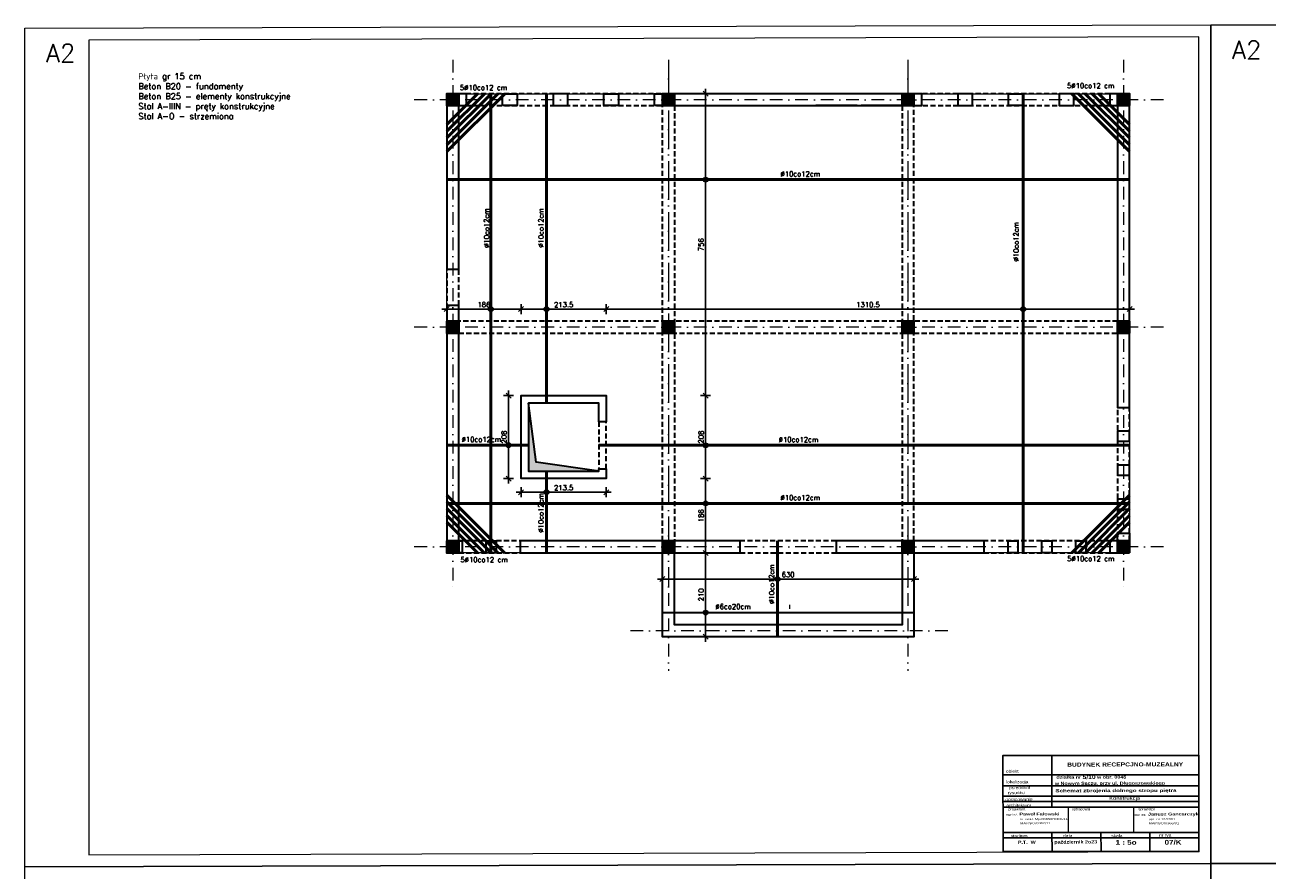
# Model space of a CAD drawing. Extents: x -19 to 9300416, y -12 to 10688993.
# Tile 11 of 106: x 4605619 to 4608729, y 5312064 to 5314181. Entities that reach past the tile are written whole.
import ezdxf

# ---------------------------------------------------------------- set-up
doc = ezdxf.new("R2010")
doc.units = 0
doc.header["$MEASUREMENT"] = 0
doc.linetypes.add('DASHDOT', pattern=[25.4, 12.7, -6.35, 0, -6.35])
doc.linetypes.add('DASHED', pattern=[19.05, 12.7, -6.35])
doc.layers.add('1', color=7, linetype='Continuous')
doc.layers.add('OPIS', color=7, linetype='Continuous')
for name, color, linetype, lineweight in [('hatch', 253, 'Continuous', 0), ('K-BELKI', 5, 'DASHED', 30), ('K-OPISY', 252, 'Continuous', 15), ('K-SCIANY CIENKI', 163, 'Continuous', 30), ('K-SCIANY GRUBY', 195, 'Continuous', 40), ('K-STAL', 114, 'Continuous', 50), ('K-STAL CIENKI', 92, 'Continuous', 35), ('K-WIDOK', 45, 'Continuous', 20), ('K-WYMIARY', 7, 'Continuous', 15), ('Osie', 175, 'DASHDOT', 9)]:
    doc.layers.add(name, color=color, linetype=linetype, lineweight=lineweight)
doc.layers.add('NIEDRUK', color=230, linetype='Continuous', lineweight=40, plot=False)
doc.styles.add('ARIAL', font='arial.ttf', dxfattribs={"height": 10})
doc.styles.add('ARIAL_WYM50', font='arial.ttf', dxfattribs={"height": 15})
doc.styles.add('courier', font='stylu.ttf')
doc.styles.add('Simplex', font='simplex.shx')
doc.dimstyles.new('1do50', dxfattribs={"dimscale": 5, "dimtxt": 2.5, "dimasz": 2.5, "dimexe": 2.5, "dimexo": 0.5, "dimgap": 1, "dimtad": 1, "dimdec": 1, "dimrnd": 0.5, "dimzin": 12, "dimdsep": 46, "dimtxsty": 'Simplex', "dimblk": 'OBLIQUE', "dimcen": 0.5, "dimdle": 2.5, "dimclrd": 256, "dimclre": 256, "dimclrt": 256, "dimadec": 1, "dimazin": 3, "dimtfac": 1, "dimtdec": 1, "dimtix": 1, "dimtmove": 0, "dimatfit": 3, "dimfxl": 0, "dimtolj": 1, "dimtzin": 0, "dimarcsym": 0})
pattern_1 = [(45, (9943371.4288, 635470.6175), (-1.767766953, 1.767766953), []), (45, (9943373.1966, 635470.6175), (-1.767766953, 1.767766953), [1.25, -0.625])]

# ---------------------------------------------------------------- blocks, each defined once
blk = doc.blocks.new('G$C61CBF25F')
at = {"layer": 'Osie', "lineweight": 0, "ltscale": 2.5}
for p, q in [((305, 0), (305, 1880)), ((855, 0), (855, 1880)), ((1425, 0), (1425, 1880)), ((1525, 1780), (204.8, 1780)), ((1525, 1780), (204.8, 1780)), ((95, 540), (95, 1340)), ((1525, 1240), (-5, 1240)), ((1525, 640), (-5, 640)), ((1525, 100), (204.8, 100))]:
    blk.add_line(p, q, dxfattribs=at)
blk = doc.blocks.new('_Oblique')
at = {"color": 0, "linetype": 'ByBlock', "lineweight": -2}
blk.add_line((-0.5, -0.5), (0.5, 0.5), dxfattribs=at)
blk = doc.blocks.new('*D1080')
at = {"layer": 'Defpoints', "color": 0}
for p in [(4607074.5, 5313044.7), (4607323.3, 5313044.7), (4608385, 5312858.7)]:
    blk.add_point(p, dxfattribs=at)
at = {"layer": 'K-WYMIARY', "lineweight": -2, "ltscale": 40}
for p, q in [((4607323.3, 5312846.2), (4607323.3, 5313057.2)), ((4607310.8, 5313044.7), (4607335.8, 5313044.7)), ((4607335.8, 5312858.7), (4607310.8, 5312858.7))]:
    blk.add_line(p, q, dxfattribs=at)
at = {"layer": 'K-WYMIARY', "linetype": 'ByBlock', "lineweight": -2, "xscale": 12.5, "yscale": 12.5, "zscale": 12.5}
for p, rotation in [((4607323.3, 5313044.7), 90), ((4607323.3, 5312858.7), 270)]:
    blk.add_blockref('_Oblique', p, dxfattribs=dict(at, rotation=rotation))
at = {"layer": 'K-WYMIARY', "lineweight": 0, "ltscale": 40, "insert": (4607312.1, 5312951.7), "char_height": 12.5, "attachment_point": 5, "rotation": 90, "style": 'Simplex'}
blk.add_mtext('\\A1;186', dxfattribs=at)
blk = doc.blocks.new('*D1081')
at = {"layer": 'Defpoints', "color": 0}
for p in [(4607074.5, 5313252.7), (4607323.3, 5313252.7), (4607074.5, 5313044.7)]:
    blk.add_point(p, dxfattribs=at)
at = {"layer": 'K-WYMIARY', "lineweight": -2, "ltscale": 40}
for p, q in [((4607310.8, 5313252.7), (4607335.8, 5313252.7)), ((4607323.3, 5313032.2), (4607323.3, 5313265.2)), ((4607310.8, 5313044.7), (4607335.8, 5313044.7))]:
    blk.add_line(p, q, dxfattribs=at)
at = {"layer": 'K-WYMIARY', "linetype": 'ByBlock', "lineweight": -2, "xscale": 12.5, "yscale": 12.5, "zscale": 12.5}
for p, rotation in [((4607323.3, 5313252.7), 90), ((4607323.3, 5313044.7), 270)]:
    blk.add_blockref('_Oblique', p, dxfattribs=dict(at, rotation=rotation))
at = {"layer": 'K-WYMIARY', "lineweight": 0, "ltscale": 40, "insert": (4607312.1, 5313148.7), "char_height": 12.5, "attachment_point": 5, "rotation": 90, "style": 'Simplex'}
blk.add_mtext('\\A1;208', dxfattribs=at)
blk = doc.blocks.new('*D1082')
at = {"layer": 'Defpoints', "color": 0}
for p in [(4607195.3, 5314008.7), (4607323.3, 5314008.7), (4607074.5, 5313252.7)]:
    blk.add_point(p, dxfattribs=at)
at = {"layer": 'K-WYMIARY', "lineweight": -2, "ltscale": 40}
for p, q in [((4607323.3, 5313240.2), (4607323.3, 5314021.2)), ((4607310.8, 5314008.7), (4607335.8, 5314008.7)), ((4607310.8, 5313252.7), (4607335.8, 5313252.7))]:
    blk.add_line(p, q, dxfattribs=at)
at = {"layer": 'K-WYMIARY', "linetype": 'ByBlock', "lineweight": -2, "xscale": 12.5, "yscale": 12.5, "zscale": 12.5}
for p, rotation in [((4607323.3, 5314008.7), 90), ((4607323.3, 5313252.7), 270)]:
    blk.add_blockref('_Oblique', p, dxfattribs=dict(at, rotation=rotation))
at = {"layer": 'K-WYMIARY', "lineweight": 0, "ltscale": 40, "insert": (4607312.1, 5313630.7), "char_height": 12.5, "attachment_point": 5, "rotation": 90, "style": 'Simplex'}
blk.add_mtext('\\A1;756', dxfattribs=at)
blk = doc.blocks.new('*D1083')
at = {"layer": 'Defpoints', "color": 0}
for p in [(4607245, 5312858.7), (4607323.3, 5312648.7), (4607323.3, 5312648.7)]:
    blk.add_point(p, dxfattribs=at)
at = {"layer": 'K-WYMIARY', "lineweight": -2, "ltscale": 40}
for p, q in [((4607323.3, 5312871.2), (4607323.3, 5312636.2)), ((4607310.8, 5312858.7), (4607335.8, 5312858.7)), ((4607325.8, 5312648.7), (4607335.8, 5312648.7))]:
    blk.add_line(p, q, dxfattribs=at)
at = {"layer": 'K-WYMIARY', "linetype": 'ByBlock', "lineweight": -2, "xscale": 12.5, "yscale": 12.5, "zscale": 12.5}
for p, rotation in [((4607323.3, 5312858.7), 90), ((4607323.3, 5312648.7), 270)]:
    blk.add_blockref('_Oblique', p, dxfattribs=dict(at, rotation=rotation))
at = {"layer": 'K-WYMIARY', "lineweight": 0, "ltscale": 40, "insert": (4607312.1, 5312753.7), "char_height": 12.5, "attachment_point": 5, "rotation": 90, "style": 'Simplex'}
blk.add_mtext('\\A1;210', dxfattribs=at)
blk = doc.blocks.new('*D1084')
at = {"layer": 'Defpoints', "color": 0}
for p in [(4607215, 5312781.8), (4607845, 5312793.2), (4607845, 5312766.6)]:
    blk.add_point(p, dxfattribs=at)
at = {"layer": 'K-WYMIARY', "lineweight": -2, "ltscale": 40}
for p, q in [((4607202.5, 5312793.2), (4607857.5, 5312793.2)), ((4607215, 5312784.3), (4607215, 5312805.7)), ((4607845, 5312780.7), (4607845, 5312805.7))]:
    blk.add_line(p, q, dxfattribs=at)
at = {"layer": 'K-WYMIARY', "linetype": 'ByBlock', "lineweight": -2, "xscale": 12.5, "yscale": 12.5, "zscale": 12.5, "rotation": 180}
blk.add_blockref('_Oblique', (4607215, 5312793.2), dxfattribs=at)
at = {"layer": 'K-WYMIARY', "linetype": 'ByBlock', "lineweight": -2, "xscale": 12.5, "yscale": 12.5, "zscale": 12.5}
blk.add_blockref('_Oblique', (4607845, 5312793.2), dxfattribs=at)
at = {"layer": 'K-WYMIARY', "lineweight": 0, "ltscale": 40, "insert": (4607530, 5312804.5), "char_height": 12.5, "attachment_point": 5, "style": 'Simplex'}
blk.add_mtext('\\A1;630', dxfattribs=at)
blk = doc.blocks.new('*D1085')
at = {"layer": 'Defpoints', "color": 0}
for p in [(4606861, 5313469.2), (4606675, 5313458.7), (4606861, 5313251.7)]:
    blk.add_point(p, dxfattribs=at)
at = {"layer": 'K-WYMIARY', "lineweight": -2, "ltscale": 40}
for p, q in [((4606662.5, 5313469.2), (4606873.5, 5313469.2)), ((4606675, 5313461.2), (4606675, 5313481.7)), ((4606861, 5313456.7), (4606861, 5313481.7))]:
    blk.add_line(p, q, dxfattribs=at)
at = {"layer": 'K-WYMIARY', "linetype": 'ByBlock', "lineweight": -2, "xscale": 12.5, "yscale": 12.5, "zscale": 12.5, "rotation": 180}
blk.add_blockref('_Oblique', (4606675, 5313469.2), dxfattribs=at)
at = {"layer": 'K-WYMIARY', "linetype": 'ByBlock', "lineweight": -2, "xscale": 12.5, "yscale": 12.5, "zscale": 12.5}
blk.add_blockref('_Oblique', (4606861, 5313469.2), dxfattribs=at)
at = {"layer": 'K-WYMIARY', "lineweight": 0, "ltscale": 40, "insert": (4606768, 5313480.4), "char_height": 12.5, "attachment_point": 5, "style": 'Simplex'}
blk.add_mtext('\\A1;186', dxfattribs=at)
blk = doc.blocks.new('*D1086')
at = {"layer": 'Defpoints', "color": 0}
for p in [(4607074.5, 5313469.2), (4606861, 5313251.7), (4607074.5, 5313246.8)]:
    blk.add_point(p, dxfattribs=at)
at = {"layer": 'K-WYMIARY', "lineweight": -2, "ltscale": 40}
for p, q in [((4606848.5, 5313469.2), (4607087, 5313469.2)), ((4606861, 5313456.7), (4606861, 5313481.7)), ((4607074.5, 5313456.7), (4607074.5, 5313481.7))]:
    blk.add_line(p, q, dxfattribs=at)
at = {"layer": 'K-WYMIARY', "linetype": 'ByBlock', "lineweight": -2, "xscale": 12.5, "yscale": 12.5, "zscale": 12.5, "rotation": 180}
blk.add_blockref('_Oblique', (4606861, 5313469.2), dxfattribs=at)
at = {"layer": 'K-WYMIARY', "linetype": 'ByBlock', "lineweight": -2, "xscale": 12.5, "yscale": 12.5, "zscale": 12.5}
blk.add_blockref('_Oblique', (4607074.5, 5313469.2), dxfattribs=at)
at = {"layer": 'K-WYMIARY', "lineweight": 0, "ltscale": 40, "insert": (4606967.8, 5313480.4), "char_height": 12.5, "attachment_point": 5, "style": 'Simplex'}
blk.add_mtext('\\A1;213.5', dxfattribs=at)
blk = doc.blocks.new('*D1087')
at = {"layer": 'Defpoints', "color": 0}
for p in [(4608385, 5313469.2), (4608385, 5313315.9), (4607074.5, 5313246.8)]:
    blk.add_point(p, dxfattribs=at)
at = {"layer": 'K-WYMIARY', "lineweight": -2, "ltscale": 40}
for p, q in [((4607062, 5313469.2), (4608397.5, 5313469.2)), ((4607074.5, 5313456.7), (4607074.5, 5313481.7)), ((4608385, 5313456.7), (4608385, 5313481.7))]:
    blk.add_line(p, q, dxfattribs=at)
at = {"layer": 'K-WYMIARY', "linetype": 'ByBlock', "lineweight": -2, "xscale": 12.5, "yscale": 12.5, "zscale": 12.5, "rotation": 180}
blk.add_blockref('_Oblique', (4607074.5, 5313469.2), dxfattribs=at)
at = {"layer": 'K-WYMIARY', "linetype": 'ByBlock', "lineweight": -2, "xscale": 12.5, "yscale": 12.5, "zscale": 12.5}
blk.add_blockref('_Oblique', (4608385, 5313469.2), dxfattribs=at)
at = {"layer": 'K-WYMIARY', "lineweight": 0, "ltscale": 40, "insert": (4607729.8, 5313480.4), "char_height": 12.5, "attachment_point": 5, "style": 'Simplex'}
blk.add_mtext('\\A1;1310.5', dxfattribs=at)
blk = doc.blocks.new('*D1088')
at = {"layer": 'Defpoints', "color": 0}
for p in [(4606829.8, 5313252.7), (4606861, 5313252.7), (4606861, 5313044.7)]:
    blk.add_point(p, dxfattribs=at)
at = {"layer": 'K-WYMIARY', "lineweight": -2, "ltscale": 40}
for p, q in [((4606842.3, 5313252.7), (4606817.3, 5313252.7)), ((4606829.8, 5313032.2), (4606829.8, 5313265.2)), ((4606842.3, 5313044.7), (4606817.3, 5313044.7))]:
    blk.add_line(p, q, dxfattribs=at)
at = {"layer": 'K-WYMIARY', "linetype": 'ByBlock', "lineweight": -2, "xscale": 12.5, "yscale": 12.5, "zscale": 12.5}
for p, rotation in [((4606829.8, 5313252.7), 90), ((4606829.8, 5313044.7), 270)]:
    blk.add_blockref('_Oblique', p, dxfattribs=dict(at, rotation=rotation))
at = {"layer": 'K-WYMIARY', "lineweight": 0, "ltscale": 40, "insert": (4606818.6, 5313148.7), "char_height": 12.5, "attachment_point": 5, "rotation": 90, "style": 'Simplex'}
blk.add_mtext('\\A1;208', dxfattribs=at)
blk = doc.blocks.new('*D1089')
at = {"layer": 'Defpoints', "color": 0}
for p in [(4606861, 5313044.7), (4607074.5, 5313044.7), (4607074.5, 5313010.7)]:
    blk.add_point(p, dxfattribs=at)
at = {"layer": 'K-WYMIARY', "lineweight": -2, "ltscale": 40}
for p, q in [((4606848.5, 5313010.7), (4607087, 5313010.7)), ((4606861, 5313023.2), (4606861, 5312998.2)), ((4607074.5, 5313023.2), (4607074.5, 5312998.2))]:
    blk.add_line(p, q, dxfattribs=at)
at = {"layer": 'K-WYMIARY', "linetype": 'ByBlock', "lineweight": -2, "xscale": 12.5, "yscale": 12.5, "zscale": 12.5, "rotation": 180}
blk.add_blockref('_Oblique', (4606861, 5313010.7), dxfattribs=at)
at = {"layer": 'K-WYMIARY', "linetype": 'ByBlock', "lineweight": -2, "xscale": 12.5, "yscale": 12.5, "zscale": 12.5}
blk.add_blockref('_Oblique', (4607074.5, 5313010.7), dxfattribs=at)
at = {"layer": 'K-WYMIARY', "lineweight": 0, "ltscale": 40, "insert": (4606967.8, 5313021.9), "char_height": 12.5, "attachment_point": 5, "style": 'Simplex'}
blk.add_mtext('\\A1;213.5', dxfattribs=at)

msp = doc.modelspace()

# ---------------------------------------------------------------- hatches: boundary and pattern name
at = {"layer": 'K-OPISY'}
h = msp.add_hatch(color=256, dxfattribs=at)
edge = h.paths.add_edge_path()
edge.add_arc((4607323.32, 5313793.35), 6.06, 0, 360)
h = msp.add_hatch(color=256, dxfattribs=at)
edge = h.paths.add_edge_path()
edge.add_arc((4606785.33, 5313469.18), 6.06, 0, 360)
h = msp.add_hatch(color=256, dxfattribs=at)
edge = h.paths.add_edge_path()
edge.add_arc((4606924.68, 5313469.18), 6.06, 0, 360)
h = msp.add_hatch(color=256, dxfattribs=at)
edge = h.paths.add_edge_path()
edge.add_arc((4608118.45, 5313469.18), 6.06, 0, 360)
h = msp.add_hatch(color=256, dxfattribs=at)
edge = h.paths.add_edge_path()
edge.add_arc((4606829.8, 5313128.44), 6.06, 0, 360)
h = msp.add_hatch(color=256, dxfattribs=at)
edge = h.paths.add_edge_path()
edge.add_arc((4607323.32, 5313128.16), 6.06, 0, 360)
h = msp.add_hatch(color=256, dxfattribs=at)
edge = h.paths.add_edge_path()
edge.add_arc((4606924.69, 5313010.67), 6.06, 0, 360)
h = msp.add_hatch(color=256, dxfattribs=at)
edge = h.paths.add_edge_path()
edge.add_arc((4607323.32, 5312982.66), 6.06, 0, 360)
h = msp.add_hatch(color=256, dxfattribs=at)
edge = h.paths.add_edge_path()
edge.add_arc((4607503.36, 5312793.21), 6.06, 0, 360)
h = msp.add_hatch(color=256, dxfattribs=at)
edge = h.paths.add_edge_path()
edge.add_arc((4607323.32, 5312709.33), 6.06, 0, 360)
at = {"layer": 'K-SCIANY CIENKI'}
msp.add_hatch(color=256, dxfattribs=at).paths.add_polyline_path([(4606880.03, 5313233.66), (4606880.03, 5313063.66), (4607055.5, 5313063.66), (4607055.54, 5313063.66), (4606898.66, 5313086.28)])
at = {"layer": 'K-WIDOK', "linetype": 'Continuous', "lineweight": 0}
h = msp.add_hatch(dxfattribs=at)
h.set_pattern_fill('ANSI33', color=256, scale=10, angle=360)
h.set_pattern_definition(pattern_1)
h.paths.add_polyline_path([(4606705.03, 5313978.66), (4606705.03, 5314008.66), (4606675.03, 5314008.66), (4606675.03, 5313978.66)])
h = msp.add_hatch(dxfattribs=at)
h.set_pattern_fill('ANSI33', color=256, scale=10, angle=360)
h.set_pattern_definition(pattern_1)
h.paths.add_polyline_path([(4607245.03, 5313978.66), (4607245.03, 5314008.66), (4607215.03, 5314008.66), (4607215.03, 5313978.66)])
h = msp.add_hatch(dxfattribs=at)
h.set_pattern_fill('ANSI33', color=256, scale=10, angle=360)
h.set_pattern_definition(pattern_1)
h.paths.add_polyline_path([(4607844.48, 5313978.66), (4607844.48, 5314008.66), (4607814.48, 5314008.66), (4607814.48, 5313978.66)])
h = msp.add_hatch(dxfattribs=at)
h.set_pattern_fill('ANSI33', color=256, scale=10, angle=360)
h.set_pattern_definition(pattern_1)
h.paths.add_polyline_path([(4608385.03, 5313978.66), (4608385.03, 5314008.66), (4608355.03, 5314008.66), (4608355.03, 5313978.66)])
h = msp.add_hatch(dxfattribs=at)
h.set_pattern_fill('ANSI33', color=256, scale=10, angle=360)
h.set_pattern_definition(pattern_1)
h.paths.add_polyline_path([(4606705.03, 5313408.66), (4606705.03, 5313438.66), (4606675.03, 5313438.66), (4606675.03, 5313408.66)])
h = msp.add_hatch(dxfattribs=at)
h.set_pattern_fill('ANSI33', color=256, scale=10, angle=360)
h.set_pattern_definition(pattern_1)
h.paths.add_polyline_path([(4607245.03, 5313408.66), (4607245.03, 5313438.66), (4607215.03, 5313438.66), (4607215.03, 5313408.66)])
h = msp.add_hatch(dxfattribs=at)
h.set_pattern_fill('ANSI33', color=256, scale=10, angle=360)
h.set_pattern_definition(pattern_1)
h.paths.add_polyline_path([(4607845.02, 5313408.66), (4607845.02, 5313438.66), (4607815.02, 5313438.66), (4607815.02, 5313408.66)])
h = msp.add_hatch(dxfattribs=at)
h.set_pattern_fill('ANSI33', color=256, scale=10, angle=360)
h.set_pattern_definition(pattern_1)
h.paths.add_polyline_path([(4608385.02, 5313408.66), (4608385.02, 5313438.66), (4608355.02, 5313438.66), (4608355.02, 5313408.66)])
h = msp.add_hatch(dxfattribs=at)
h.set_pattern_fill('ANSI33', color=256, scale=10, angle=360)
h.set_pattern_definition(pattern_1)
h.paths.add_polyline_path([(4606705.03, 5312858.66), (4606705.03, 5312888.66), (4606675.03, 5312888.66), (4606675.03, 5312858.66)])
h = msp.add_hatch(dxfattribs=at)
h.set_pattern_fill('ANSI33', color=256, scale=10, angle=360)
h.set_pattern_definition(pattern_1)
h.paths.add_polyline_path([(4607245.03, 5312858.66), (4607245.03, 5312888.66), (4607215.03, 5312888.66), (4607215.03, 5312858.66)])
h = msp.add_hatch(dxfattribs=at)
h.set_pattern_fill('ANSI33', color=256, scale=10, angle=360)
h.set_pattern_definition(pattern_1)
h.paths.add_polyline_path([(4607844.48, 5312858.66), (4607844.48, 5312888.66), (4607814.48, 5312888.66), (4607814.48, 5312858.66)])
h = msp.add_hatch(dxfattribs=at)
h.set_pattern_fill('ANSI33', color=256, scale=10, angle=360)
h.set_pattern_definition(pattern_1)
h.paths.add_polyline_path([(4608384.95, 5312858.66), (4608384.95, 5312888.66), (4608354.95, 5312888.66), (4608354.95, 5312858.66)])

# ---------------------------------------------------------------- linework, layer by layer
at = {"lineweight": 0, "ltscale": 40}
for p, q in [((4608231.42, 5312221.8), (4608231.42, 5312158.34)), ((4608394.87, 5312221.8), (4608394.87, 5312158.34))]:
    msp.add_line(p, q, dxfattribs=at)
for p in [(4608231.42, 5312221.8), (4608394.89, 5312221.8)]:
    msp.add_point(p, dxfattribs=at)
at = {"layer": 'hatch', "color": 252}
for points in [[(4605618.61, 5314172.93), (4608588.61, 5314180.97), (4608588.61, 5312080.97), (4605618.61, 5312072.93)], [(4608588.61, 5314180.97), (4611558.61, 5314181.03), (4611558.61, 5312081.03), (4608588.61, 5312080.97)], [(4605778.61, 5312102.93), (4608558.61, 5312110.97), (4608558.61, 5314150.97), (4605778.61, 5314142.93)], [(4605618.61, 5312072.93), (4608588.61, 5312080.97), (4608588.61, 5309980.97), (4605618.61, 5309972.93)], [(4608588.61, 5312080.97), (4611558.61, 5312081.03), (4611558.61, 5309981.03), (4608588.61, 5309980.97)]]:
    msp.add_lwpolyline(points, close=True, dxfattribs=at)
at = {"layer": 'K-BELKI'}
for points in [[(4608355.03, 5313978.66), (4608355.03, 5314008.66), (4606705.03, 5314008.66), (4606705.03, 5313978.66)], [(4606675.03, 5313978.66), (4606675.03, 5312888.66), (4606705.03, 5312888.66), (4606705.03, 5313978.66)], [(4607215.03, 5312888.66), (4607215.03, 5313978.66), (4607245.03, 5313978.66), (4607245.03, 5312888.66)], [(4607845.03, 5312888.66), (4607845.03, 5313978.66), (4607815.03, 5313978.66), (4607815.03, 5312888.66)], [(4608385.03, 5312888.66), (4608385.03, 5313978.66), (4608355.03, 5313978.66), (4608355.03, 5312888.66)], [(4607815.03, 5313408.66), (4607815.03, 5313438.66), (4606705.03, 5313438.66), (4606705.03, 5313408.66)], [(4608355.03, 5313408.66), (4608355.03, 5313438.66), (4607845.03, 5313438.66), (4607845.03, 5313408.66)], [(4607074.5, 5313069.16), (4607074.5, 5313187.16), (4607055.5, 5313187.16), (4607055.5, 5313069.16)], [(4608355.03, 5312858.66), (4608355.03, 5312888.66), (4606705.03, 5312888.66), (4606705.03, 5312858.66)]]:
    msp.add_lwpolyline(points, close=True, dxfattribs=at)
at = {"layer": 'K-OPISY'}
for centre in [(4607323.32, 5313793.35), (4606785.33, 5313469.18), (4606924.68, 5313469.18), (4608118.45, 5313469.18), (4606829.8, 5313128.44), (4607323.32, 5313128.16), (4606924.69, 5313010.67), (4607323.32, 5312982.66), (4607503.36, 5312793.21), (4607323.32, 5312709.33)]:
    msp.add_circle(centre, 6.06, dxfattribs=at)
at = {"layer": 'K-SCIANY CIENKI'}
for p, q in [((4607702.9, 5313978.66), (4607598.9, 5313978.66)), ((4607816.9, 5313978.66), (4607712.9, 5313978.66))]:
    msp.add_line(p, q, dxfattribs=at)
for points in [[(4606724.78, 5313978.66), (4606724.78, 5314008.66), (4606705.03, 5314008.66), (4606705.03, 5313978.66)], [(4606814.78, 5313978.66), (4606814.78, 5314008.66), (4606851.62, 5314008.66), (4606851.62, 5313978.66)], [(4606978.45, 5313978.66), (4606978.45, 5314008.66), (4606941.62, 5314008.66), (4606941.62, 5313978.66)], [(4607068.45, 5313978.66), (4607068.45, 5314008.66), (4607105.28, 5314008.66), (4607105.28, 5313978.66)], [(4607195.28, 5313978.66), (4607195.28, 5314008.66), (4607215.03, 5314008.66), (4607215.03, 5313978.66)], [(4607815.03, 5313978.66), (4607815.03, 5314008.66), (4607245.03, 5314008.66), (4607245.03, 5313978.66)], [(4607864.78, 5313978.66), (4607864.78, 5314008.66), (4607845.03, 5314008.66), (4607845.03, 5313978.66)], [(4607991.62, 5313978.66), (4607991.62, 5314008.66), (4607954.78, 5314008.66), (4607954.78, 5313978.66)], [(4608081.62, 5313978.66), (4608081.62, 5314008.66), (4608118.45, 5314008.66), (4608118.45, 5313978.66)], [(4608245.28, 5313978.66), (4608245.28, 5314008.66), (4608208.45, 5314008.66), (4608208.45, 5313978.66)], [(4608355.03, 5313978.66), (4608355.03, 5314008.66), (4608335.28, 5314008.66), (4608335.28, 5313978.66)], [(4608385.03, 5313438.66), (4608385.03, 5313978.66), (4608355.03, 5313978.66), (4608355.03, 5313438.66)], [(4606705.03, 5312888.66), (4606705.03, 5313408.7), (4606675.03, 5313408.7), (4606675.03, 5312888.66)], [(4608385.03, 5313223.24), (4608385.03, 5313408.66), (4608355.03, 5313408.66), (4608355.03, 5313223.24)], [(4608385.03, 5313138.24), (4608385.03, 5313163.24), (4608355.03, 5313163.24), (4608355.03, 5313138.24)], [(4608385.03, 5313053.24), (4608385.03, 5313078.24), (4608355.03, 5313078.24), (4608355.03, 5313053.24)], [(4608385.03, 5312968.24), (4608385.03, 5312993.24), (4608355.03, 5312993.24), (4608355.03, 5312968.24)], [(4608385.03, 5312888.66), (4608355.03, 5312888.66), (4608355.03, 5312908.24), (4608385.03, 5312908.24)], [(4606714.03, 5312858.66), (4606705.03, 5312858.66), (4606705.03, 5312888.66), (4606714.03, 5312888.66)], [(4606799.03, 5312858.66), (4606774.03, 5312858.66), (4606774.03, 5312888.66), (4606799.03, 5312888.66)], [(4607215.03, 5312858.66), (4607215.03, 5312888.66), (4606859.03, 5312888.66), (4606859.03, 5312858.66)], [(4607310.03, 5312858.66), (4607310.03, 5312858.66), (4607340.03, 5312858.66), (4607340.03, 5312858.66), (4607410.03, 5312858.66), (4607410.03, 5312888.66), (4607245.03, 5312888.66), (4607245.03, 5312858.66)], [(4608020.45, 5312858.66), (4608020.45, 5312888.66), (4607845.03, 5312888.66), (4607845.03, 5312858.66)], [(4608105.45, 5312858.66), (4608080.45, 5312858.66), (4608080.45, 5312888.66), (4608105.45, 5312888.66)], [(4608190.45, 5312858.66), (4608165.45, 5312858.66), (4608165.45, 5312888.66), (4608190.45, 5312888.66)], [(4608275.45, 5312858.66), (4608250.45, 5312858.66), (4608250.45, 5312888.66), (4608275.45, 5312888.66)], [(4608355.03, 5312858.66), (4608355.03, 5312888.66), (4608335.28, 5312888.66), (4608335.28, 5312858.66)]]:
    msp.add_lwpolyline(points, close=True, dxfattribs=at)
for points in [[(4606705.03, 5313568.66), (4606705.03, 5313978.66), (4606675.03, 5313978.66), (4606675.03, 5313568.66)], [(4606705.03, 5313568.66), (4606675.03, 5313568.66)], [(4606675.03, 5313478.66), (4606675.03, 5313438.66), (4606705.03, 5313438.66), (4606705.03, 5313478.66)], [(4606705.03, 5313478.66), (4606675.03, 5313478.66)], [(4607055.5, 5313069.16), (4607074.5, 5313069.16), (4607074.5, 5313044.66), (4606861.03, 5313044.66), (4606861.03, 5313252.66), (4607074.5, 5313252.66), (4607074.5, 5313187.16), (4607055.5, 5313187.16), (4607055.5, 5313233.66), (4606880.03, 5313233.66), (4606880.03, 5313063.66), (4607055.54, 5313063.66), (4607055.54, 5313069.16)], [(4607055.54, 5313063.66), (4606898.66, 5313086.28), (4606880.03, 5313233.66), (4606880.03, 5313063.66), (4607055.5, 5313063.66)], [(4607750.03, 5312858.66), (4607815.03, 5312858.66), (4607815.03, 5312888.66), (4607650.03, 5312888.66), (4607650.03, 5312858.66), (4607720.03, 5312858.66), (4607720.03, 5312858.66), (4607750.03, 5312858.66), (4607750.03, 5312858.66)], [(4607845.03, 5312858.66), (4607845.03, 5312648.66), (4607215.03, 5312648.66), (4607215.03, 5312858.66)], [(4607815.03, 5312858.66), (4607815.03, 5312678.66), (4607245.03, 5312678.66), (4607245.03, 5312858.66)]]:
    msp.add_lwpolyline(points, dxfattribs=at)
at = {"layer": 'K-SCIANY GRUBY'}
for points in [[(4606705.03, 5313978.66), (4606705.03, 5314008.66), (4606675.03, 5314008.66), (4606675.03, 5313978.66)], [(4607245.03, 5313978.66), (4607245.03, 5314008.66), (4607215.03, 5314008.66), (4607215.03, 5313978.66)], [(4607845.03, 5313978.66), (4607845.03, 5314008.66), (4607815.03, 5314008.66), (4607815.03, 5313978.66)], [(4608385.03, 5313978.66), (4608385.03, 5314008.66), (4608355.03, 5314008.66), (4608355.03, 5313978.66)], [(4606705.03, 5313408.66), (4606705.03, 5313438.66), (4606675.03, 5313438.66), (4606675.03, 5313408.66)], [(4607245.03, 5313408.66), (4607245.03, 5313438.66), (4607215.03, 5313438.66), (4607215.03, 5313408.66)], [(4607845.03, 5313408.66), (4607845.03, 5313438.66), (4607815.03, 5313438.66), (4607815.03, 5313408.66)], [(4608385.03, 5313408.66), (4608385.03, 5313438.66), (4608355.03, 5313438.66), (4608355.03, 5313408.66)], [(4606705.03, 5312858.66), (4606705.03, 5312888.66), (4606675.03, 5312888.66), (4606675.03, 5312858.66)], [(4607245.03, 5312858.66), (4607245.03, 5312888.66), (4607215.03, 5312888.66), (4607215.03, 5312858.66)], [(4607845.03, 5312858.66), (4607845.03, 5312888.66), (4607815.03, 5312888.66), (4607815.03, 5312858.66)], [(4608385.03, 5312858.66), (4608385.03, 5312888.66), (4608355.03, 5312888.66), (4608355.03, 5312858.66)]]:
    msp.add_lwpolyline(points, close=True, dxfattribs=at)
at = {"layer": 'K-STAL'}
for p, q in [((4606820.15, 5314008.64), (4606675.2, 5313863.89)), ((4606803.18, 5314008.65), (4606675.21, 5313880.86)), ((4606786.21, 5314008.66), (4606675.22, 5313897.83)), ((4606769.24, 5314008.68), (4606675.23, 5313914.8)), ((4606752.27, 5314008.69), (4606675.24, 5313931.77)), ((4606785.33, 5314008.66), (4606785.33, 5312858.66)), ((4606924.68, 5313233.66), (4606924.68, 5314008.66)), ((4608239.92, 5314008.64), (4608384.87, 5313863.89)), ((4608256.89, 5314008.65), (4608384.86, 5313880.86)), ((4608273.86, 5314008.66), (4608384.85, 5313897.83)), ((4608290.83, 5314008.68), (4608384.84, 5313914.8)), ((4608307.8, 5314008.69), (4608384.82, 5313931.77)), ((4606880.03, 5313128.44), (4606675.03, 5313128.44)), ((4607055.5, 5313128.16), (4608385.03, 5313128.16)), ((4606924.7, 5313063.66), (4606924.68, 5312858.66)), ((4606819.89, 5312858.66), (4606675.03, 5313003.51)), ((4608240.18, 5312858.66), (4608385.03, 5313003.51)), ((4606802.92, 5312858.66), (4606675.03, 5312986.54)), ((4608385.03, 5312982.66), (4606675.03, 5312982.66)), ((4606785.95, 5312858.66), (4606675.03, 5312969.57)), ((4608257.15, 5312858.66), (4608385.03, 5312986.54)), ((4608274.12, 5312858.66), (4608385.03, 5312969.57)), ((4606768.98, 5312858.66), (4606675.03, 5312952.6)), ((4606752.01, 5312858.66), (4606675.03, 5312935.63)), ((4608291.09, 5312858.66), (4608385.03, 5312952.6)), ((4608308.06, 5312858.66), (4608385.03, 5312935.63)), ((4607503.36, 5312888.66), (4607503.36, 5312648.66))]:
    msp.add_line(p, q, dxfattribs=at)
for points in [[(4608118.45, 5314008.66), (4608118.45, 5312858.66)], [(4606675.03, 5313793.35), (4608385.03, 5313793.35)]]:
    msp.add_lwpolyline(points, dxfattribs=at)
at = {"layer": 'K-STAL CIENKI', "color": 2}
msp.add_line((4607215.03, 5312709.33), (4607845.03, 5312709.33), dxfattribs=at)
at = {"layer": 'K-WIDOK'}
msp.add_line((4607533.41, 5312728.89), (4607533.41, 5312718.89), dxfattribs=at)
at = {"layer": 'K-WYMIARY', "lineweight": 0, "ltscale": 40}
msp.add_lwpolyline([(4606675.03, 5314008.66), (4608385.03, 5314008.66), (4608385.03, 5312858.66), (4607845.03, 5312858.66), (4607845.03, 5312648.66), (4607215.03, 5312648.66), (4607215.03, 5312858.66), (4606675.03, 5312858.66), (4606675.03, 5314008.66)], dxfattribs=at)
at = {"layer": 'OPIS'}
for p, q in [((4608190.57, 5312351.83), (4608190.4, 5312221.8)), ((4608557.98, 5312303.38), (4608068, 5312303.38)), ((4608558.13, 5312303.38), (4608068.15, 5312303.38)), ((4608558.21, 5312275.76), (4608068.23, 5312275.76)), ((4608558.28, 5312249.93), (4608068.3, 5312249.93)), ((4608558.35, 5312221.8), (4608067.95, 5312221.8)), ((4608558.32, 5312235.89), (4608068.34, 5312235.89)), ((4608558.49, 5312158.34), (4608068.51, 5312158.34)), ((4608190.53, 5312158.67), (4608190.65, 5312111.3)), ((4608313.01, 5312158.34), (4608313.31, 5312111.63)), ((4608435.83, 5312159.33), (4608435.96, 5312111.97)), ((4608558.52, 5312145.42), (4608068.54, 5312145.42))]:
    msp.add_line(p, q, dxfattribs=at)
msp.add_lwpolyline([(4608068, 5312110.97), (4608558.61, 5312110.97), (4608558.51, 5312351.83), (4608067.9, 5312351.83)], close=True, dxfattribs=at)
at = {"layer": 'Osie', "lineweight": 0, "ltscale": 5}
for p, q in [((4607230.03, 5314093.66), (4607230.03, 5312773.5)), ((4607230.03, 5314093.66), (4607230.03, 5312773.5)), ((4607830.03, 5314093.66), (4607830.03, 5312773.5))]:
    msp.add_line(p, q, dxfattribs=at)

# ---------------------------------------------------------------- block references
at = {"lineweight": 0, "ltscale": 40, "rotation": 90}
msp.add_blockref('G$C61CBF25F', (4608470.03, 5312568.66), dxfattribs=at)

# ---------------------------------------------------------------- texts
at = {"layer": '1', "insert": (4608415.35, 5312289.21), "char_height": 8, "width": 442.3872, "attachment_point": 5, "rotation": 0.15445, "style": 'ARIAL_WYM50'}
msp.add_mtext('\\A1;\\pxql;{\\W1.2;\\fArial|b1|i0|c238|p34;  działka nr \\H1.25x;5/10\\H0.8x; w obr. 0045\\P w Nowym Saczu, przy ul. Długoszowskiego }', dxfattribs=at)
at = {"layer": 'K-OPISY', "char_height": 12.5, "attachment_point": 9, "style": 'Simplex'}
for s, insert in [('{\\C0;5\\C7;%%C10co12 cm}', (4606826.34, 5314017.67)), ('{\\C0;5\\C7;%%C10co12 cm}', (4608346.84, 5314022.63)), ('{\\C7;%%C10co12cm}', (4607609.92, 5313801.57)), ('{\\C7;%%C10co12cm}', (4606811.34, 5313136.65)), ('{\\C7;%%C10co12cm}', (4607605.39, 5313136.37)), ('{\\C7;%%C10co12cm}', (4607609.92, 5312990.87)), ('{\\C0;5\\C7;%%C10co12 cm}', (4606827.87, 5312835.38)), ('{\\C0;5\\C7;%%C10co12 cm}', (4608347.07, 5312838.07)), ('{\\C7;%%C6co20cm}', (4607436.17, 5312718.08))]:
    msp.add_mtext(s, dxfattribs=dict(at, insert=insert))
at = {"layer": 'K-OPISY', "char_height": 12.5, "attachment_point": 9, "rotation": 90, "style": 'Simplex'}
for insert in [(4606780.97, 5313721.76), (4606917.23, 5313722.01), (4608107.09, 5313687.52), (4606916.93, 5313008.53), (4607494.81, 5312830.48)]:
    msp.add_mtext('{\\C7;%%C10co12cm}', dxfattribs=dict(at, insert=insert))
at = {"layer": 'K-WYMIARY', "insert": (4605902.87, 5313944.69), "char_height": 15, "attachment_point": 7, "style": 'Simplex'}
msp.add_mtext('Płyta gr 15 cm\\PBeton B20 - fundamenty\\PBeton B25 - elementy konstrukcyjne\\PStal A-IIIN - pręty konstrukcyjne\\PStal A-O - strzemiona', dxfattribs=at)
at = {"layer": 'NIEDRUK', "char_height": 45, "attachment_point": 7, "style": 'Simplex'}
for insert in [(4605671.77, 5314087.8), (4608641.77, 5314095.84)]:
    msp.add_mtext('A2', dxfattribs=dict(at, insert=insert))
at = {"layer": 'OPIS', "rotation": 0.15445}
for s, insert, char_height, width, attachment_point, style in [('{\\fEuphemia|b0|i0|c0|p34;\\W1.2;obiekt}', (4608091.18, 5312312.1), 7.5, 355.5035, 5, 'ARIAL_WYM50'), ('{\\W1.2;\\fArial|b1|i0|c238|p34; BUDYNEK RECEPCJNO-MUZEALNY}', (4608371.49, 5312328.92), 10, 388.7918, 5, 'ARIAL_WYM50'), ('{\\fEuphemia|b0|i0|c0|p34;\\W1.2;lokalizacja}', (4608103.29, 5312284.47), 7.5, 355.5035, 5, 'ARIAL_WYM50'), ('{\\fEuphemia|b0|i0|c0|p34;\\W1.2;     przedmiot\\Prysunku}', (4608101, 5312263.5), 7.5, 355.5035, 5, 'ARIAL_WYM50'), ('{\\fArial|b1|i0|c238|p34;\\W1.4;\\C0;Schemat zbrojenia dolnego stropu piętra}', (4608199.06, 5312267.29), 8, 367.9618, 1, 'ARIAL'), ('{\\fArial|b1|i0|c238|p34;\\W1.2;Konstrukcja}', (4608372.48, 5312243.41), 8, 355.5035, 5, 'ARIAL_WYM50'), ('{\\fEuphemia|b0|i0|c0|p34;\\W1.2;opracowanie}', (4608107.99, 5312240.61), 7.5, 355.5035, 5, 'ARIAL_WYM50'), ('{\\fEuphemia|b0|i0|c0|p34;\\W1.2;architektura}', (4608107.66, 5312226.52), 7.5, 355.5035, 5, 'ARIAL_WYM50'), ('{\\W1.2;\\FEuphemia|c0;projektant}', (4608102.36, 5312216.41), 6, 355.5035, 5, 'ARIAL_WYM50'), ('{\\W1.2;\\FEuphemia|c0;optracował}', (4608263.43, 5312216.41), 6, 355.5035, 5, 'ARIAL_WYM50'), ('{\\W1.2;\\FEuphemia|c0;sprawdził}', (4608427.11, 5312216.54), 6, 355.5035, 5, 'ARIAL_WYM50'), ('{\\W1.4;\\fArial|b1|i0|c238|p34;\\H0.444444x;mgr inż.  \\H1.750002x;Paweł Fałowski}', (4608074.7, 5312208.15), 9, 371.5441, 1, 'courier'), ('{\\W1.4;\\fArial|b0|i0|c238|p34;nr ewid. Mp/0085/POOK/11}', (4608110.69, 5312194.65), 5, 371.5441, 1, 'courier'), ('{\\W1.4;\\fArial|b1|i0|c238|p34;\\H0.444444x;mgr inż.  \\H1.750002x;Janusz Gancarczyk}', (4608396.69, 5312207.99), 9, 371.5441, 1, 'courier'), ('{\\W1.4;\\fArial|b0|i0|c238|p34;upr. nr 12/2001}', (4608432.69, 5312194.5), 5, 371.5441, 1, 'courier'), ('{\\fEuphemia|b0|i0|c0|p34;\\W1.2;stadium}', (4608108.2, 5312150.14), 7.5, 355.5035, 5, 'ARIAL_WYM50'), ('{\\W1.4;\\fArial|b0|i0|c238|p34;MAP/BO/0402/11}', (4608110.61, 5312184.37), 5, 371.5441, 1, 'courier'), ('{\\fEuphemia|b0|i0|c0|p34;\\W1.2;data}', (4608230.22, 5312150.47), 7.5, 355.5035, 5, 'ARIAL_WYM50'), ('{\\fEuphemia|b0|i0|c0|p34;\\W1.2;skala}', (4608353.19, 5312150.47), 7.5, 355.5035, 5, 'ARIAL_WYM50'), ('{\\W1.4;\\fArial|b0|i0|c238|p34;MAP/BO/0366/01}', (4608432.61, 5312184.22), 5, 371.5441, 1, 'courier'), ('{\\W1.2;\\fArial|b1|i0|c238|p34;P.T._W}', (4608127.43, 5312133.5), 8, 355.5035, 5, 'ARIAL_WYM50'), ('{\\W1.2;\\fArial|b1|i0|c238|p34;październik 2o23}', (4608250.08, 5312133.83), 8, 355.5035, 5, 'ARIAL_WYM50'), ('{\\fArial|b1|i0|c238|p34;\\W1.2;\\C0;1 : 5o}', (4608349.85, 5312139.79), 12, 367.9618, 1, 'ARIAL'), ('{\\fEuphemia|b0|i0|c0|p34;\\W1.2;nr rys.}', (4608475.52, 5312150.8), 7.5, 355.5035, 5, 'ARIAL_WYM50'), ('{\\W1.2;\\fArial|b1|i0|c238|p34;\\C0;07/K}', (4608472.51, 5312140.12), 12, 389.9623, 1, 'ARIAL')]:
    msp.add_mtext(s, dxfattribs=dict(at, insert=insert, char_height=char_height, width=width, attachment_point=attachment_point, style=style))

# ---------------------------------------------------------------- dimensions: what is measured, and where the dimension line sits
at = {"layer": 'K-WYMIARY', "lineweight": 0, "ltscale": 40}
for base, p1, p2, picture, middle in [((4607323.32, 5314008.66), (4607074.5, 5313252.66), (4607195.28, 5314008.66), '*D1082', (4607312.07, 5313630.66)), ((4607323.32, 5313252.66), (4607074.5, 5313044.66), (4607074.5, 5313252.66), '*D1081', (4607312.07, 5313148.66)), ((4607323.32, 5312648.66), (4607245.03, 5312858.66), (4607323.32, 5312648.66), '*D1083', (4607312.07, 5312753.66))]:
    dim = msp.add_linear_dim(base=base, p1=p1, p2=p2, angle=90, dimstyle='1do50', override={"dimtmove": 1}, dxfattribs=at)
    dim.commit()
    dim.dimension.update_dxf_attribs({"geometry": picture, "text_midpoint": middle})
for base, p1, p2, picture, middle in [((4606861.03, 5313469.18), (4606675.03, 5313458.66), (4606861.03, 5313251.68), '*D1085', (4606768.03, 5313480.43)), ((4607074.5, 5313010.67), (4606861.03, 5313044.66), (4607074.5, 5313044.66), '*D1089', (4606967.77, 5313021.92)), ((4607845.03, 5312793.21), (4607215.03, 5312781.79), (4607845.03, 5312766.58), '*D1084', (4607530.03, 5312804.46))]:
    dim = msp.add_linear_dim(base=base, p1=p1, p2=p2, dimstyle='1do50', dxfattribs=at)
    dim.commit()
    dim.dimension.update_dxf_attribs({"geometry": picture, "text_midpoint": middle})
for base, p1, p2, picture, middle in [((4607074.5, 5313469.18), (4606861.03, 5313251.68), (4607074.5, 5313246.84), '*D1086', (4606967.77, 5313480.43)), ((4608385.03, 5313469.18), (4607074.5, 5313246.84), (4608385.03, 5313315.95), '*D1087', (4607729.77, 5313480.43))]:
    dim = msp.add_linear_dim(base=base, p1=p1, p2=p2, dimstyle='1do50', override={"dimtmove": 1}, dxfattribs=at)
    dim.commit()
    dim.dimension.update_dxf_attribs({"geometry": picture, "text_midpoint": middle})
for base, p1, p2, picture, middle in [((4606829.8, 5313252.66), (4606861.03, 5313044.66), (4606861.03, 5313252.66), '*D1088', (4606818.55, 5313148.66)), ((4607323.32, 5313044.66), (4608385.03, 5312858.66), (4607074.5, 5313044.66), '*D1080', (4607312.07, 5312951.66))]:
    dim = msp.add_linear_dim(base=base, p1=p1, p2=p2, angle=90, dimstyle='1do50', dxfattribs=at)
    dim.commit()
    dim.dimension.update_dxf_attribs({"geometry": picture, "text_midpoint": middle})

doc.saveas('drawing.dxf')
